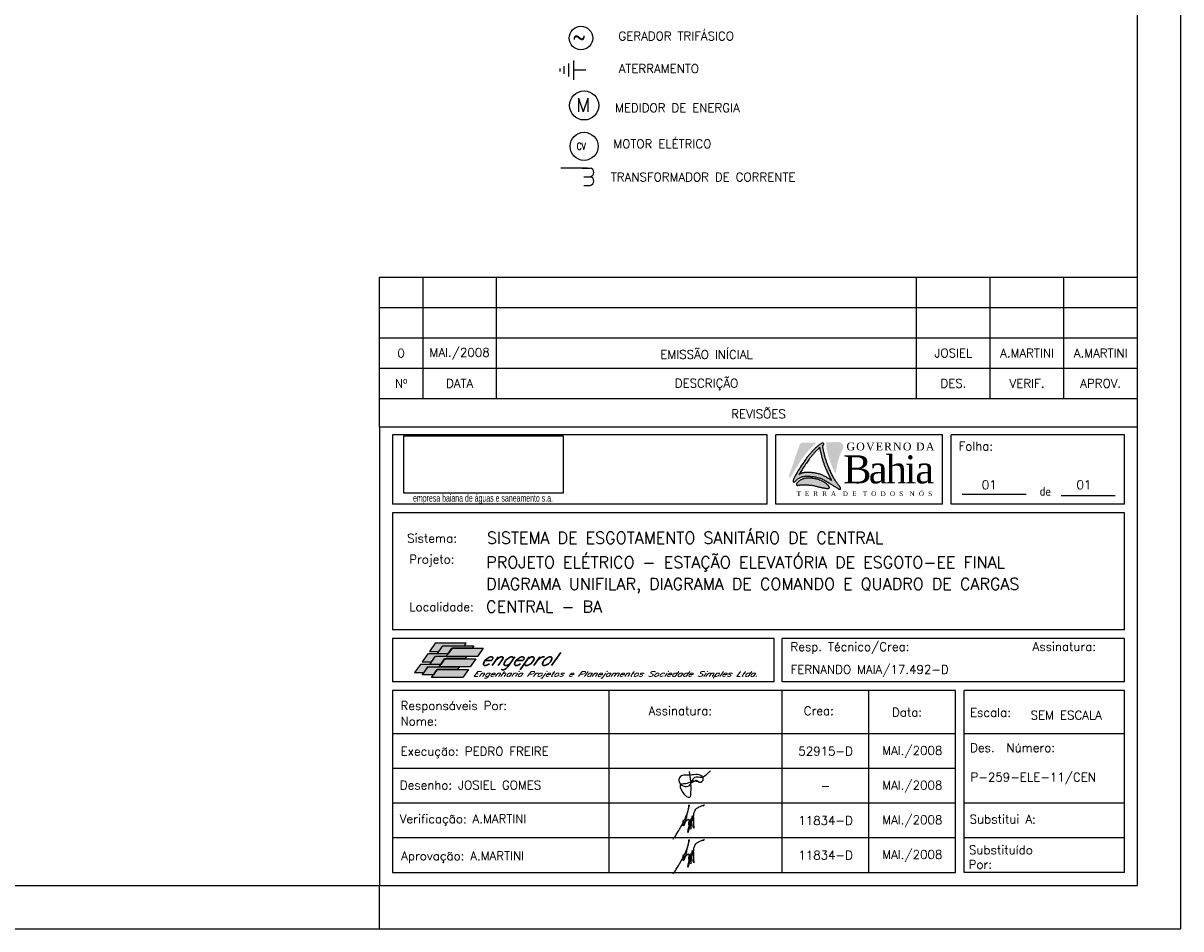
# Model space of a CAD drawing. Header units: millimetres. Extents: x 654.3 to 713.7, y 620 to 662.
# Tile 4 of 6: x 687 to 713.7, y 620 to 640.9. Entities that reach past the tile are written whole.
import ezdxf
from ezdxf.enums import TextEntityAlignment as Align

# ---------------------------------------------------------------- set-up
doc = ezdxf.new("R2010")
doc.units = ezdxf.units.MM
doc.linetypes.add('HIDDEN', pattern=[0.375, 0.25, -0.125])
for name, color, linetype in [('CARIMBO', 7, 'Continuous'), ('ELE_SIMB', 8, 'Continuous'), ('ETXT0090', 8, 'Continuous'), ('LOGOTIPO', 255, 'Continuous'), ('PADRÃO', 4, 'Continuous')]:
    doc.layers.add(name, color=color, linetype=linetype)
doc.styles.add('ISOCP', font='ARIAL.TTF')
doc.styles.add('ROMAMS', font='ROMANS.shx')
doc.styles.add('ROMANS', font='romans.shx')
doc.styles.add('STYLE-ROMANS_1', font='romans.shx')
picture_1 = doc.add_image_def('image1.jpg', size_in_pixel=(267, 96))

# ---------------------------------------------------------------- blocks, each defined once
blk = doc.blocks.new('A$C25731E86')
at = {"layer": 'LOGOTIPO'}
for color, points in [(182, [(32.3, -24.6), (33, -23.7), (33.6, -22.9), (34.3, -22), (34.9, -21.2), (35.5, -20.5), (36.1, -19.8), (36.7, -19.1), (37.3, -18.4), (37.9, -17.7), (38.5, -17), (39.1, -16.4), (39.7, -15.7), (40.3, -15.1), (40.9, -14.4), (41.6, -13.8), (42.3, -13.1), (42.9, -12.5), (43.7, -11.9), (44.4, -11.2), (45.1, -10.6), (45.9, -10), (46.6, -9.4), (47.3, -8.9), (47.4, -8.8), (30.2, -8.8), (27.7, -10.6), (25.8, -15.8), (22.3, -25.7), (19.3, -35.3), (15.4, -45.6), (15.4, -48.2), (15.4, -49.4), (16.7, -49.4), (17.7, -47.8), (19.1, -45.3), (20.4, -42.9), (21.7, -40.7), (23, -38.6), (24.2, -36.7), (25.3, -34.9), (26.4, -33.2), (27.4, -31.7), (28.3, -30.3), (29.2, -29), (30, -27.7), (30.8, -26.6), (31.6, -25.6)]), (182, [(68.7, -45.1), (68.1, -43.9), (67.6, -42.7), (67, -41.6), (66.5, -40.4), (66, -39.2), (65.5, -38.1), (65, -37), (64.6, -36), (64.2, -35), (63.8, -34.1), (63.4, -33.1), (63, -32.2), (62.7, -31.3), (62.4, -30.4), (62.1, -29.5), (61.8, -28.6), (61.5, -27.6), (61.2, -26.7), (60.9, -25.7), (60.6, -24.8), (60.3, -23.9), (60.1, -23), (59.9, -22.1), (59.6, -21.3), (59.4, -20.4), (59.2, -19.7), (59, -18.9), (58.9, -18.2), (58.7, -17.5), (58.6, -16.8), (58.4, -16.2), (58.3, -15.6), (58.2, -15.1), (58.1, -14.6), (58, -14.1), (58, -8.8), (68.1, -8.2), (73.4, -8.4), (76.7, -10), (78, -13.4), (77.1, -16.8), (74.3, -22.1), (71.4, -30.6)]), (11, [(23.7, -57.7), (23.8, -57.9), (23.9, -58), (24.1, -58.1), (24.3, -58.2), (24.5, -58.3), (24.8, -58.3), (25.1, -58.3), (25.4, -58.3), (25.7, -58.2), (26.1, -58.2), (26.5, -58.1), (27, -58), (27.4, -57.9), (27.9, -57.8), (28.5, -57.7), (29, -57.6), (29.6, -57.5), (30.2, -57.5), (30.9, -57.5), (31.6, -57.5), (32.3, -57.5), (33, -57.5), (33.8, -57.6), (34.7, -57.6), (35.5, -57.7), (36.4, -57.7), (37.4, -57.8), (38.4, -57.9), (39.4, -58), (40.4, -58.1), (41.4, -58.2), (42.4, -58.4), (43.5, -58.6), (44.5, -58.8), (45.6, -59.1), (46.6, -59.3), (47.6, -59.6), (48.5, -59.8), (49.5, -60), (50.4, -60.3), (51.2, -60.5), (52, -60.7), (52.8, -60.8), (53.5, -61), (54.2, -61.1), (54.8, -61.2), (55.5, -61.3), (56, -61.4), (56.6, -61.5), (57.1, -61.6), (57.6, -61.6), (58.1, -61.7), (58.5, -61.7), (58.9, -61.7), (59.3, -61.7), (59.6, -61.7), (60, -61.7), (60.3, -61.7), (60.5, -61.7), (60.8, -61.7), (61, -61.6), (61.2, -61.6), (61.3, -61.5), (61.5, -61.4), (61.6, -61.3), (61.7, -61.2), (61.7, -61.1), (61.8, -60.9), (61.8, -60.8), (61.7, -60.6), (61.7, -60.4), (61.6, -60.2), (61.5, -59.9), (61.4, -59.7), (61.2, -59.4), (61, -59.1), (60.8, -58.8), (60.6, -58.5), (60.3, -58.2), (60, -57.9), (59.6, -57.5), (59.2, -57.2), (58.8, -56.8), (58.3, -56.4), (57.8, -56), (57.3, -55.6), (56.7, -55.3), (56.2, -54.9), (55.5, -54.5), (54.9, -54.1), (54.2, -53.7), (53.5, -53.4), (52.7, -53), (52, -52.7), (51.2, -52.4), (50.4, -52.1), (49.7, -51.8), (48.9, -51.5), (48.1, -51.3), (47.3, -51.1), (46.5, -50.9), (45.7, -50.7), (44.9, -50.6), (44.2, -50.4), (43.4, -50.3), (42.7, -50.2), (42, -50.1), (41.3, -50), (40.6, -50), (39.9, -49.9), (39.2, -49.9), (38.5, -49.9), (37.7, -49.9), (37, -49.9), (36.2, -49.9), (35.5, -50), (34.7, -50.1), (33.9, -50.2), (33.2, -50.3), (32.5, -50.5), (31.8, -50.7), (31.1, -50.9), (30.5, -51.1), (29.8, -51.4), (29.2, -51.7), (28.6, -52), (28.1, -52.3), (27.5, -52.6), (27, -53), (26.5, -53.4), (26.1, -53.8), (25.7, -54.2), (25.3, -54.6), (24.9, -54.9), (24.6, -55.3), (24.3, -55.7), (24.1, -56), (23.9, -56.3), (23.8, -56.6), (23.7, -56.9), (23.6, -57.1), (23.6, -57.4), (23.6, -57.6)])]:
    blk.add_hatch(color=color, dxfattribs=at).paths.add_polyline_path(points)
h = blk.add_hatch(color=156, dxfattribs=at)
h.paths.add_polyline_path([(69.3, -60.5), (68.6, -60.1), (67.8, -59.7), (67, -59.2), (66.2, -58.6), (65.3, -58.1), (64.5, -57.6), (63.6, -57), (62.7, -56.4), (61.8, -55.8), (60.9, -55.2), (60, -54.6), (59.1, -54.1), (58.1, -53.5), (57.2, -52.9), (56.2, -52.4), (55.2, -51.9), (54.2, -51.4), (53.2, -50.9), (52.2, -50.5), (51.1, -50.1), (50.1, -49.7), (49, -49.4), (47.9, -49.1), (46.7, -48.8), (45.6, -48.6), (44.5, -48.4), (43.4, -48.2), (42.3, -48.1), (41.2, -48), (40.2, -47.9), (39.2, -47.8), (38.2, -47.7), (37.3, -47.7), (36.5, -47.7), (35.6, -47.7), (34.8, -47.7), (34.1, -47.8), (33.4, -47.8), (32.7, -47.9), (32, -48), (31.4, -48.1), (30.8, -48.2), (30.2, -48.4), (29.6, -48.5), (29, -48.7), (28.5, -49), (28, -49.2), (27.4, -49.5), (26.9, -49.8), (26.4, -50.1), (25.9, -50.4), (25.4, -50.8), (25, -51.1), (24.6, -51.5), (24.2, -51.8), (23.8, -52.2), (23.4, -52.5), (23.1, -52.9), (22.6, -53.4), (22.1, -53.9), (21.6, -54.2), (21, -54.4), (20.3, -54.3), (19.8, -53.9), (19.7, -53.3), (19.8, -52.8), (19.9, -52.2), (20.1, -51.4), (20.5, -50.4), (21.9, -47.9), (23.3, -45.5), (24.6, -43.3), (25.8, -41.2), (27, -39.3), (28.1, -37.5), (29.2, -35.8), (30.2, -34.3), (31.1, -32.9), (32, -31.6), (32.9, -30.4), (33.7, -29.2), (34.4, -28.2), (35.1, -27.2), (35.8, -26.3), (36.5, -25.5), (37.1, -24.6), (37.7, -23.9), (38.4, -23.1), (39, -22.4), (39.6, -21.7), (40.1, -21), (40.7, -20.3), (41.3, -19.6), (41.9, -19), (42.5, -18.3), (43.2, -17.7), (43.8, -17), (44.4, -16.4), (45.1, -15.7), (45.8, -15.1), (46.5, -14.5), (47.2, -13.8), (48, -13.2), (48.7, -12.6), (49.4, -12), (50.2, -11.5), (50.8, -11), (51.4, -10.6), (52, -10.2), (52.7, -9.8), (53.4, -9.5), (54, -9.4), (54.6, -9.6), (55, -10), (55.2, -10.6), (55.1, -11.3), (54.8, -11.7), (54.6, -12), (54.6, -12.1), (54.5, -12.2), (54.4, -12.4), (54.3, -12.5), (54.3, -12.6), (54.2, -12.8), (54.2, -12.9), (54.1, -13.1), (54.1, -13.3), (54.1, -13.5), (54.1, -13.8), (54.2, -14), (54.2, -14.4), (54.2, -14.7), (54.3, -15.1), (54.4, -15.5), (54.4, -16), (54.5, -16.5), (54.6, -17), (54.8, -17.5), (54.9, -18.1), (55, -18.7), (55.2, -19.4), (55.3, -20.1), (55.5, -20.8), (55.7, -21.6), (55.9, -22.3), (56.1, -23.2), (56.3, -24), (56.5, -24.9), (56.8, -25.8), (57, -26.7), (57.3, -27.6), (57.6, -28.6), (57.9, -29.5), (58.2, -30.5), (58.5, -31.4), (58.8, -32.3), (59.2, -33.2), (59.5, -34.1), (59.8, -35), (60.2, -36), (60.6, -36.9), (61, -37.9), (61.4, -38.9), (61.9, -40), (62.4, -41.1), (62.9, -42.3), (63.5, -43.5), (64, -44.6), (64.6, -45.8), (65.2, -47), (65.8, -48.1), (66.4, -49.2), (67, -50.3), (67.7, -51.3), (68.3, -52.3), (68.9, -53.3), (69.5, -54.2), (70.1, -55.1), (70.7, -55.9), (71.2, -56.6), (71.8, -57.3), (72.3, -58), (72.7, -58.6), (73.2, -59.1), (73.5, -59.6), (73.8, -60.1), (74.2, -60.7), (74.5, -61.3), (74.7, -61.8), (74.6, -62.4), (74.2, -62.7), (73.7, -62.8), (73.1, -62.7), (72.6, -62.5), (72.2, -62.3), (71.6, -62), (70.9, -61.6), (70.5, -61.3), (69.9, -60.9)])
h.paths.add_polyline_path([(59.1, -41.9), (59.6, -43), (60.2, -44.2), (60.7, -45.4), (61.3, -46.6), (61.9, -47.7), (62.5, -48.9), (64.6, -52.7), (64, -52.3), (63.1, -51.7), (62.2, -51.1), (61.3, -50.5), (60.4, -49.9), (59.4, -49.4), (58.5, -48.8), (57.5, -48.2), (56.6, -47.7), (55.6, -47.2), (54.6, -46.7), (53.6, -46.2), (52.6, -45.8), (51.5, -45.4), (50.5, -45), (49.4, -44.7), (48.3, -44.4), (47.1, -44.1), (46, -43.9), (44.9, -43.7), (43.7, -43.5), (42.6, -43.4), (41.6, -43.3), (40.5, -43.2), (39.6, -43.1), (38.6, -43), (37.7, -43), (36.8, -43), (36, -43), (35.2, -43), (34.5, -43.1), (33.7, -43.1), (33.1, -43.2), (32.4, -43.3), (31.8, -43.4), (31.2, -43.5), (30.6, -43.7), (30, -43.8), (29.4, -44), (28.9, -44.3), (28.3, -44.5), (27.8, -44.8), (27.3, -45.1), (27.1, -45.2), (27.6, -44.3), (28.9, -42.2), (30.1, -40.3), (31.2, -38.5), (32.3, -36.8), (33.3, -35.3), (34.2, -33.9), (35.1, -32.6), (35.9, -31.4), (36.7, -30.3), (37.5, -29.2), (38.2, -28.2), (38.9, -27.3), (39.5, -26.5), (40.2, -25.7), (40.8, -24.9), (41.4, -24.1), (42, -23.4), (42.6, -22.7), (43.2, -22), (43.8, -21.3), (44.4, -20.6), (45, -20), (45.6, -19.3), (46.2, -18.7), (46.8, -18), (47.5, -17.4), (48.2, -16.8), (48.8, -16.1), (49.6, -15.5), (50.8, -14.4), (50.8, -14.5), (50.8, -14.8), (50.9, -15.1), (50.9, -15.5), (51, -15.9), (51, -16.3), (51.1, -16.7), (51.2, -17.2), (51.3, -17.7), (51.4, -18.3), (51.6, -18.9), (51.7, -19.5), (51.9, -20.2), (52, -20.8), (52.2, -21.6), (52.4, -22.3), (52.6, -23.1), (52.8, -23.9), (53, -24.8), (53.2, -25.6), (53.5, -26.5), (53.7, -27.5), (54, -28.4), (54.3, -29.3), (54.6, -30.3), (54.9, -31.2), (55.2, -32.2), (55.5, -33.1), (55.8, -34), (56.2, -34.9), (56.5, -35.8), (56.9, -36.7), (57.3, -37.7), (57.7, -38.7), (58.1, -39.7), (58.6, -40.8)], flags=16)
at = {"layer": 'LOGOTIPO', "color": 170}
for points in [[(20.5, -50.4), (20.1, -51.4), (19.9, -52.2), (19.8, -52.8), (19.7, -53.3), (19.8, -53.6), (19.9, -53.9), (20, -54.1), (20.2, -54.2), (20.4, -54.3), (20.6, -54.3), (20.8, -54.4), (21, -54.4), (21.2, -54.3), (21.4, -54.2), (21.7, -54.1), (21.9, -53.9), (22.2, -53.7), (22.5, -53.5), (22.8, -53.2), (23.1, -52.9), (23.4, -52.5), (23.8, -52.2), (24.2, -51.8), (24.6, -51.5), (25, -51.1), (25.4, -50.8), (25.9, -50.4), (26.4, -50.1), (26.9, -49.8), (27.4, -49.5), (28, -49.2), (28.5, -49), (29, -48.7), (29.6, -48.5), (30.2, -48.4), (30.8, -48.2), (31.4, -48.1), (32, -48), (32.7, -47.9), (33.4, -47.8), (34.1, -47.8), (34.8, -47.7), (35.6, -47.7), (36.5, -47.7), (37.3, -47.7), (38.2, -47.7), (39.2, -47.8), (40.2, -47.9), (41.2, -48), (42.3, -48.1), (43.4, -48.2), (44.5, -48.4), (45.6, -48.6), (46.7, -48.8), (47.9, -49.1), (49, -49.4), (50.1, -49.7), (51.1, -50.1), (52.2, -50.5), (53.2, -50.9), (54.2, -51.4), (55.2, -51.9), (56.2, -52.4), (57.2, -52.9), (58.1, -53.5), (59.1, -54.1), (60, -54.6), (60.9, -55.2), (61.8, -55.8), (62.7, -56.4), (63.6, -57), (64.5, -57.6), (65.3, -58.1), (66.2, -58.6), (67, -59.2), (67.8, -59.7), (68.6, -60.1), (69.3, -60.5), (69.9, -60.9), (70.5, -61.3), (70.9, -61.6), (71.4, -61.8), (71.7, -62), (72, -62.2), (72.3, -62.4), (72.5, -62.5), (72.7, -62.6), (72.9, -62.6), (73.1, -62.7), (73.2, -62.7), (73.4, -62.8), (73.5, -62.8), (73.7, -62.8), (73.8, -62.8), (73.9, -62.8), (74, -62.8), (74.1, -62.7), (74.2, -62.7), (74.3, -62.7), (74.3, -62.6), (74.4, -62.6), (74.5, -62.5), (74.5, -62.4), (74.6, -62.3), (74.6, -62.2), (74.6, -62), (74.6, -61.9), (74.6, -61.6), (74.5, -61.4), (74.5, -61.1), (74.3, -60.8), (74.1, -60.5), (73.8, -60.1), (73.5, -59.6), (73.2, -59.1), (72.7, -58.6), (72.3, -58), (71.8, -57.3), (71.2, -56.6), (70.7, -55.9), (70.1, -55.1), (69.5, -54.2), (68.9, -53.3), (68.3, -52.3), (67.7, -51.3), (67, -50.3), (66.4, -49.2), (65.8, -48.1), (65.2, -47), (64.6, -45.8), (64, -44.6), (63.5, -43.5), (62.9, -42.3), (62.4, -41.1), (61.9, -40), (61.4, -38.9), (61, -37.9), (60.6, -36.9), (60.2, -36), (59.8, -35), (59.5, -34.1), (59.2, -33.2), (58.8, -32.3), (58.5, -31.4), (58.2, -30.5), (57.9, -29.5), (57.6, -28.6), (57.3, -27.6), (57, -26.7), (56.8, -25.8), (56.5, -24.9), (56.3, -24), (56.1, -23.2), (55.9, -22.3), (55.7, -21.6), (55.5, -20.8), (55.3, -20.1), (55.2, -19.4), (55, -18.7), (54.9, -18.1), (54.8, -17.5), (54.6, -17), (54.5, -16.5), (54.4, -16), (54.4, -15.5), (54.3, -15.1), (54.2, -14.7), (54.2, -14.4), (54.2, -14), (54.1, -13.8), (54.1, -13.5), (54.1, -13.3), (54.1, -13.1), (54.2, -12.9), (54.2, -12.8), (54.3, -12.6), (54.3, -12.5), (54.4, -12.4), (54.5, -12.2), (54.6, -12.1), (54.6, -12), (54.7, -11.9), (54.8, -11.8), (54.9, -11.6), (55, -11.5), (55, -11.3), (55.1, -11.2), (55.1, -11), (55.1, -10.8), (55.2, -10.7), (55.2, -10.5), (55.1, -10.4), (55.1, -10.2), (55, -10.1), (55, -10), (54.9, -9.8), (54.8, -9.7), (54.6, -9.7), (54.5, -9.6), (54.3, -9.5), (54.2, -9.5), (54, -9.5), (53.8, -9.5), (53.5, -9.5), (53.2, -9.6), (52.9, -9.7), (52.5, -9.9), (52, -10.2), (51.4, -10.6), (50.8, -11), (50.2, -11.5), (49.4, -12), (48.7, -12.6), (48, -13.2), (47.2, -13.8), (46.5, -14.5), (45.8, -15.1), (45.1, -15.7), (44.4, -16.4), (43.8, -17), (43.2, -17.7), (42.5, -18.3), (41.9, -19), (41.3, -19.6), (40.7, -20.3), (40.1, -21), (39.6, -21.7), (39, -22.4), (38.4, -23.1), (37.7, -23.9), (37.1, -24.6), (36.5, -25.5), (35.8, -26.3), (35.1, -27.2), (34.4, -28.2), (33.7, -29.2), (32.9, -30.4), (32, -31.6), (31.1, -32.9), (30.2, -34.3), (29.2, -35.8), (28.1, -37.5), (27, -39.3), (25.8, -41.2), (24.6, -43.3), (23.3, -45.5), (21.9, -47.9), (20.5, -50.4)], [(27.1, -45.2), (27.3, -45.1), (27.8, -44.8), (28.3, -44.5), (28.9, -44.3), (29.4, -44), (30, -43.8), (30.6, -43.7), (31.2, -43.5), (31.8, -43.4), (32.4, -43.3), (33.1, -43.2), (33.7, -43.1), (34.5, -43.1), (35.2, -43), (36, -43), (36.8, -43), (37.7, -43), (38.6, -43), (39.6, -43.1), (40.5, -43.2), (41.6, -43.3), (42.6, -43.4), (43.7, -43.5), (44.9, -43.7), (46, -43.9), (47.1, -44.1), (48.3, -44.4), (49.4, -44.7), (50.5, -45), (51.5, -45.4), (52.6, -45.8), (53.6, -46.2), (54.6, -46.7), (55.6, -47.2), (56.6, -47.7), (57.5, -48.2), (58.5, -48.8), (59.4, -49.4), (60.4, -49.9), (61.3, -50.5), (62.2, -51.1), (63.1, -51.7), (64, -52.3), (64.6, -52.7), (62.5, -48.9), (61.9, -47.7), (61.3, -46.6), (60.7, -45.4), (60.2, -44.2), (59.6, -43), (59.1, -41.9), (58.6, -40.8), (58.1, -39.7), (57.7, -38.7), (57.3, -37.7), (56.9, -36.7), (56.5, -35.8), (56.2, -34.9), (55.8, -34), (55.5, -33.1), (55.2, -32.2), (54.9, -31.2), (54.6, -30.3), (54.3, -29.3), (54, -28.4), (53.7, -27.5), (53.5, -26.5), (53.2, -25.6), (53, -24.8), (52.8, -23.9), (52.6, -23.1), (52.4, -22.3), (52.2, -21.6), (52, -20.8), (51.9, -20.2), (51.7, -19.5), (51.6, -18.9), (51.4, -18.3), (51.3, -17.7), (51.2, -17.2), (51.1, -16.7), (51, -16.3), (51, -15.9), (50.9, -15.5), (50.9, -15.1), (50.8, -14.8), (50.8, -14.5), (50.8, -14.4), (49.6, -15.5), (48.8, -16.1), (48.2, -16.8), (47.5, -17.4), (46.8, -18), (46.2, -18.7), (45.6, -19.3), (45, -20), (44.4, -20.6), (43.8, -21.3), (43.2, -22), (42.6, -22.7), (42, -23.4), (41.4, -24.1), (40.8, -24.9), (40.2, -25.7), (39.5, -26.5), (38.9, -27.3), (38.2, -28.2), (37.5, -29.2), (36.7, -30.3), (35.9, -31.4), (35.1, -32.6), (34.2, -33.9), (33.3, -35.3), (32.3, -36.8), (31.2, -38.5), (30.1, -40.3), (28.9, -42.2), (27.6, -44.3), (26.3, -46.5)]]:
    blk.add_lwpolyline(points, dxfattribs=at)
at = {"layer": 'LOGOTIPO', "color": 10}
blk.add_lwpolyline([(23.7, -57.7), (23.8, -57.9), (23.9, -58), (24.1, -58.1), (24.3, -58.2), (24.5, -58.3), (24.8, -58.3), (25.1, -58.3), (25.4, -58.3), (25.7, -58.2), (26.1, -58.2), (26.5, -58.1), (27, -58), (27.4, -57.9), (27.9, -57.8), (28.5, -57.7), (29, -57.6), (29.6, -57.5), (30.2, -57.5), (30.9, -57.5), (31.6, -57.5), (32.3, -57.5), (33, -57.5), (33.8, -57.6), (34.7, -57.6), (35.5, -57.7), (36.4, -57.7), (37.4, -57.8), (38.4, -57.9), (39.4, -58), (40.4, -58.1), (41.4, -58.2), (42.4, -58.4), (43.5, -58.6), (44.5, -58.8), (45.6, -59.1), (46.6, -59.3), (47.6, -59.6), (48.5, -59.8), (49.5, -60), (50.4, -60.3), (51.2, -60.5), (52, -60.7), (52.8, -60.8), (53.5, -61), (54.2, -61.1), (54.8, -61.2), (55.5, -61.3), (56, -61.4), (56.6, -61.5), (57.1, -61.6), (57.6, -61.6), (58.1, -61.7), (58.5, -61.7), (58.9, -61.7), (59.3, -61.7), (59.6, -61.7), (60, -61.7), (60.3, -61.7), (60.5, -61.7), (60.8, -61.7), (61, -61.6), (61.2, -61.6), (61.3, -61.5), (61.5, -61.4), (61.6, -61.3), (61.7, -61.2), (61.7, -61.1), (61.8, -60.9), (61.8, -60.8), (61.7, -60.6), (61.7, -60.4), (61.6, -60.2), (61.5, -59.9), (61.4, -59.7), (61.2, -59.4), (61, -59.1), (60.8, -58.8), (60.6, -58.5), (60.3, -58.2), (60, -57.9), (59.6, -57.5), (59.2, -57.2), (58.8, -56.8), (58.3, -56.4), (57.8, -56), (57.3, -55.6), (56.7, -55.3), (56.2, -54.9), (55.5, -54.5), (54.9, -54.1), (54.2, -53.7), (53.5, -53.4), (52.7, -53), (52, -52.7), (51.2, -52.4), (50.4, -52.1), (49.7, -51.8), (48.9, -51.5), (48.1, -51.3), (47.3, -51.1), (46.5, -50.9), (45.7, -50.7), (44.9, -50.6), (44.2, -50.4), (43.4, -50.3), (42.7, -50.2), (42, -50.1), (41.3, -50), (40.6, -50), (39.9, -49.9), (39.2, -49.9), (38.5, -49.9), (37.7, -49.9), (37, -49.9), (36.2, -49.9), (35.5, -50), (34.7, -50.1), (33.9, -50.2), (33.2, -50.3), (32.5, -50.5), (31.8, -50.7), (31.1, -50.9), (30.5, -51.1), (29.8, -51.4), (29.2, -51.7), (28.6, -52), (28.1, -52.3), (27.5, -52.6), (27, -53), (26.5, -53.4), (26.1, -53.8), (25.7, -54.2), (25.3, -54.6), (24.9, -54.9), (24.6, -55.3), (24.3, -55.7), (24.1, -56), (23.9, -56.3), (23.8, -56.6), (23.7, -56.9), (23.6, -57.1), (23.6, -57.4), (23.6, -57.6)], close=True, dxfattribs=at)
at = {"layer": 'LOGOTIPO', "color": 2, "attachment_point": 1}
for s, insert, char_height, width in [('{\\fTimes New Roman|b0|i0|c238|p18;\\T1.15;GOVERNO DA}', (81.4, -8.9), 9, 124.966), ('{\\fTimes New Roman|b0|i0|c238|p18;\\T0.9;Bahia}', (77.7, -23.6), 32.4, 124.966), ('{\\fTimes New Roman|b0|i0|c238|p18;\\T1.35;T E R R A  D E  T O D O S  N \\fTimes New Roman|b0|i0|c0|p18;Ó \\fTimes New Roman|b0|i0|c238|p18;S}', (23.9, -65.2), 5.4, 151.15)]:
    blk.add_mtext(s, dxfattribs=dict(at, insert=insert, char_height=char_height, width=width))

msp = doc.modelspace()

# ---------------------------------------------------------------- hatches: boundary and pattern name
at = {"layer": 'CARIMBO'}
h = msp.add_hatch(color=82, dxfattribs=at)
h.paths.add_polyline_path([(696.396, 626.43), (696.611, 626.43), (696.702, 626.562), (697.206, 626.562), (697.246, 626.618), (696.528, 626.618)])
h.paths.add_polyline_path([(696.358, 626.374), (696.226, 626.186), (696.442, 626.186), (696.535, 626.318), (696.786, 626.318), (696.825, 626.374), (696.572, 626.374)])
h.paths.add_polyline_path([(696.187, 626.13), (696.055, 625.943), (696.271, 625.943), (696.362, 626.073), (696.617, 626.073), (696.656, 626.13)])
h = msp.add_hatch(color=100, dxfattribs=at)
h.paths.add_polyline_path([(696.916, 626.502), (697.381, 626.502), (697.422, 626.562), (696.704, 626.562), (696.572, 626.374), (696.825, 626.374), (696.827, 626.374)])
h.paths.add_polyline_path([(696.747, 626.259), (697.212, 626.259), (697.251, 626.315), (696.788, 626.315), (696.786, 626.315), (696.789, 626.318), (696.535, 626.318), (696.403, 626.13), (696.656, 626.13), (696.658, 626.13)])
h.paths.add_polyline_path([(696.576, 626.013), (697.041, 626.013), (697.08, 626.071), (696.619, 626.071), (696.617, 626.071), (696.618, 626.073), (696.364, 626.073), (696.232, 625.887), (696.488, 625.887)])
h = msp.add_hatch(color=71, dxfattribs=at)
h.paths.add_polyline_path([(696.918, 626.502), (696.829, 626.374), (696.827, 626.374), (696.789, 626.318), (696.79, 626.318), (696.788, 626.315), (697.504, 626.315), (697.636, 626.502)])
h.paths.add_polyline_path([(697.335, 626.071), (697.467, 626.259), (696.749, 626.259), (696.66, 626.13), (696.658, 626.13), (696.618, 626.073), (696.621, 626.073), (696.619, 626.071)])
h.paths.add_polyline_path([(696.578, 626.013), (696.489, 625.887), (696.488, 625.887), (696.446, 625.825), (697.164, 625.825), (697.296, 626.013)])

# ---------------------------------------------------------------- linework, layer by layer
at = {"color": 2}
msp.add_circle((702.575, 623.46), 0.00217, dxfattribs=at)
for points in [[(702.448, 623.437), (702.456, 623.414), (702.485, 623.419), (702.487, 623.448), (702.468, 623.456), (702.448, 623.442), (702.494, 623.434), (702.518, 623.433), (702.539, 623.454), (702.554, 623.458), (702.553, 623.446), (702.547, 623.436), (702.574, 623.439), (702.575, 623.454), (702.591, 623.437), (702.714, 623.46), (702.691, 623.546), (702.547, 623.586), (702.351, 623.574), (702.183, 623.538), (702.166, 623.404), (702.391, 623.331), (702.522, 623.526), (702.684, 623.531), (702.831, 623.625), (702.887, 623.683)], [(702.388, 623.662), (702.426, 623.17), (702.402, 623.059), (702.252, 623.17), (702.212, 623.371), (702.316, 623.382), (702.45, 623.438)], [(702.02, 622.098), (702.04, 622.13), (702.066, 622.162), (702.095, 622.203), (702.123, 622.248), (702.156, 622.3), (702.186, 622.353), (702.215, 622.407), (702.238, 622.449), (702.262, 622.494), (702.293, 622.562), (702.315, 622.615), (702.342, 622.685), (702.374, 622.8), (702.392, 622.893), (702.382, 622.84), (702.372, 622.79), (702.351, 622.711), (702.333, 622.633), (702.322, 622.583), (702.305, 622.516), (702.291, 622.466), (702.278, 622.428), (702.266, 622.409), (702.261, 622.408), (702.255, 622.421), (702.253, 622.459), (702.257, 622.514), (702.259, 622.543), (702.264, 622.524), (702.266, 622.491), (702.271, 622.473), (702.28, 622.469), (702.299, 622.488), (702.32, 622.513), (702.344, 622.536), (702.361, 622.554), (702.371, 622.558), (702.38, 622.554), (702.382, 622.533), (702.382, 622.503), (702.379, 622.468), (702.378, 622.427), (702.383, 622.443), (702.395, 622.477), (702.411, 622.516), (702.424, 622.548), (702.428, 622.558), (702.435, 622.554), (702.432, 622.531), (702.417, 622.475), (702.404, 622.407), (702.39, 622.345), (702.379, 622.291), (702.362, 622.248), (702.363, 622.269), (702.37, 622.317), (702.381, 622.375), (702.399, 622.435), (702.42, 622.492), (702.436, 622.55), (702.446, 622.573), (702.454, 622.58), (702.456, 622.558), (702.448, 622.513), (702.44, 622.447), (702.434, 622.382), (702.429, 622.326), (702.432, 622.337), (702.438, 622.384), (702.444, 622.444), (702.454, 622.522), (702.458, 622.573), (702.462, 622.618), (702.468, 622.632), (702.478, 622.628), (702.489, 622.602), (702.49, 622.561), (702.49, 622.511), (702.489, 622.446), (702.496, 622.39), (702.498, 622.349), (702.484, 622.39), (702.494, 622.454), (702.495, 622.524), (702.495, 622.604), (702.498, 622.659), (702.51, 622.712), (702.532, 622.768), (702.566, 622.81), (702.605, 622.834), (702.646, 622.854), (702.678, 622.864), (702.699, 622.875), (702.72, 622.875), (702.737, 622.882), (702.741, 622.889), (702.74, 622.897)], [(702.02, 621.298), (702.04, 621.33), (702.066, 621.362), (702.095, 621.403), (702.123, 621.448), (702.156, 621.5), (702.186, 621.553), (702.215, 621.607), (702.238, 621.649), (702.262, 621.694), (702.293, 621.762), (702.315, 621.815), (702.342, 621.885), (702.374, 622), (702.392, 622.093), (702.382, 622.04), (702.372, 621.99), (702.351, 621.911), (702.333, 621.833), (702.322, 621.783), (702.305, 621.716), (702.291, 621.666), (702.278, 621.628), (702.266, 621.609), (702.261, 621.608), (702.255, 621.621), (702.253, 621.659), (702.257, 621.714), (702.259, 621.743), (702.264, 621.724), (702.266, 621.691), (702.271, 621.673), (702.28, 621.669), (702.299, 621.688), (702.32, 621.713), (702.344, 621.736), (702.361, 621.754), (702.371, 621.758), (702.38, 621.754), (702.382, 621.733), (702.382, 621.703), (702.379, 621.668), (702.378, 621.627), (702.383, 621.643), (702.395, 621.677), (702.411, 621.716), (702.424, 621.748), (702.428, 621.758), (702.435, 621.754), (702.432, 621.731), (702.417, 621.675), (702.404, 621.607), (702.39, 621.545), (702.379, 621.491), (702.362, 621.448), (702.363, 621.469), (702.37, 621.517), (702.381, 621.575), (702.399, 621.635), (702.42, 621.692), (702.436, 621.75), (702.446, 621.773), (702.454, 621.78), (702.456, 621.758), (702.448, 621.713), (702.44, 621.647), (702.434, 621.582), (702.429, 621.526), (702.432, 621.537), (702.438, 621.584), (702.444, 621.644), (702.454, 621.722), (702.458, 621.773), (702.462, 621.818), (702.468, 621.832), (702.478, 621.828), (702.489, 621.802), (702.49, 621.761), (702.49, 621.711), (702.489, 621.646), (702.496, 621.59), (702.498, 621.549), (702.484, 621.59), (702.494, 621.654), (702.495, 621.724), (702.495, 621.804), (702.498, 621.859), (702.51, 621.912), (702.532, 621.968), (702.566, 622.01), (702.605, 622.034), (702.646, 622.054), (702.678, 622.064), (702.699, 622.075), (702.72, 622.075), (702.737, 622.082), (702.741, 622.089), (702.74, 622.097)]]:
    msp.add_spline(points, degree=3, dxfattribs=at)
at = {"layer": 'CARIMBO', "color": 4}
for p, q in [((695.242, 635.066), (712.742, 635.066)), ((696.242, 635.066), (696.242, 632.266)), ((697.942, 632.266), (697.942, 635.066)), ((707.642, 632.266), (707.642, 635.066)), ((709.342, 632.266), (709.342, 635.066)), ((711.042, 632.266), (711.042, 635.066)), ((695.242, 634.366), (712.742, 634.366)), ((695.242, 633.666), (712.742, 633.666)), ((695.242, 632.966), (712.742, 632.966)), ((695.242, 632.266), (712.742, 632.266)), ((712.442, 622.927), (708.742, 622.927))]:
    msp.add_line(p, q, dxfattribs=at)
at = {"layer": 'CARIMBO', "color": 6}
for p, q in [((695.242, 631.608), (695.242, 635.066)), ((695.242, 631.608), (695.242, 621.027)), ((712.742, 631.608), (695.242, 631.608)), ((704.195, 631.427), (695.542, 631.427)), ((695.542, 631.427), (695.542, 629.827)), ((704.195, 629.827), (704.195, 631.427)), ((708.242, 631.427), (704.395, 631.427)), ((704.395, 629.827), (704.395, 631.427)), ((708.242, 629.827), (708.242, 631.427)), ((712.442, 631.427), (708.442, 631.427)), ((708.442, 629.827), (708.442, 631.427)), ((712.442, 629.827), (712.442, 631.427)), ((704.195, 629.827), (695.542, 629.827)), ((695.542, 629.627), (695.542, 626.927)), ((712.442, 629.627), (695.542, 629.627)), ((708.242, 629.827), (704.395, 629.827)), ((712.442, 629.827), (708.442, 629.827)), ((712.442, 626.927), (712.442, 629.627)), ((712.442, 626.927), (695.542, 626.927)), ((704.356, 626.727), (695.542, 626.727)), ((695.542, 626.727), (695.542, 625.727)), ((704.356, 625.727), (704.356, 626.727)), ((712.442, 626.727), (704.542, 626.727)), ((704.542, 625.727), (704.542, 626.727)), ((712.442, 625.727), (712.442, 626.727)), ((704.356, 625.727), (695.542, 625.727)), ((712.442, 625.727), (704.542, 625.727)), ((695.542, 625.527), (695.542, 621.327)), ((708.542, 625.527), (695.542, 625.527)), ((700.542, 621.327), (700.542, 625.527)), ((704.542, 621.327), (704.542, 625.527)), ((706.542, 621.327), (706.542, 625.527)), ((708.542, 621.327), (708.542, 625.527)), ((712.442, 625.527), (708.742, 625.527)), ((708.742, 621.327), (708.742, 625.527)), ((712.442, 621.327), (712.442, 625.527)), ((712.442, 621.327), (712.442, 625.527)), ((708.542, 624.527), (695.542, 624.527)), ((712.442, 624.527), (708.742, 624.527)), ((695.542, 621.327), (708.542, 621.327)), ((712.442, 621.327), (708.742, 621.327))]:
    msp.add_line(p, q, dxfattribs=at)
at = {"layer": 'CARIMBO'}
for p, q in [((708.696, 630.057), (710.17, 630.057)), ((710.977, 630.029), (712.228, 630.029)), ((708.542, 623.727), (695.542, 623.727)), ((708.542, 622.927), (695.542, 622.927)), ((708.542, 622.127), (695.542, 622.127)), ((712.442, 622.127), (708.742, 622.127))]:
    msp.add_line(p, q, dxfattribs=at)
at = {"layer": 'CARIMBO', "color": 2, "linetype": 'Continuous'}
for points in [[(696.611, 626.43), (696.702, 626.562), (697.206, 626.562), (697.246, 626.618), (696.528, 626.618), (696.396, 626.43), (696.611, 626.43)], [(697.381, 626.502), (696.918, 626.502), (696.829, 626.374), (696.572, 626.374), (696.704, 626.562), (697.422, 626.562), (697.381, 626.502)], [(696.916, 626.502), (697.636, 626.502), (697.504, 626.315), (696.786, 626.315), (696.916, 626.502)], [(696.825, 626.374), (696.572, 626.374), (696.358, 626.374), (696.226, 626.186), (696.442, 626.186), (696.535, 626.318), (696.786, 626.318), (696.825, 626.374)], [(697.212, 626.259), (696.749, 626.259), (696.66, 626.13), (696.403, 626.13), (696.535, 626.318), (696.79, 626.318), (696.788, 626.315), (697.251, 626.315), (697.212, 626.259)], [(696.747, 626.259), (697.467, 626.259), (697.335, 626.071), (696.617, 626.071), (696.747, 626.259)], [(696.271, 625.943), (696.362, 626.073), (696.617, 626.073), (696.656, 626.13), (696.187, 626.13), (696.055, 625.943), (696.271, 625.943)], [(697.041, 626.013), (696.578, 626.013), (696.489, 625.887), (696.232, 625.887), (696.364, 626.073), (696.621, 626.073), (696.619, 626.071), (697.08, 626.071), (697.041, 626.013)], [(696.576, 626.013), (697.296, 626.013), (697.164, 625.825), (696.446, 625.825), (696.576, 626.013)]]:
    msp.add_lwpolyline(points, dxfattribs=at)
at = {"layer": 'ELE_SIMB', "linetype": 'Continuous'}
for p, q in [((699.731, 639.624, -1.521), (699.731, 640.069, -1.521)), ((699.407, 639.882, -1.521), (699.407, 639.811, -1.521)), ((699.502, 639.936, -1.521), (699.502, 639.756, -1.521)), ((699.609, 639.999, -1.521), (699.609, 639.694, -1.521)), ((700.003, 639.846, -1.521), (699.731, 639.846, -1.521))]:
    msp.add_line(p, q, dxfattribs=at)
at = {"layer": 'ELE_SIMB', "linetype": 'Continuous', "ltscale": 3.5}
for p, q in [((700.041, 637.583), (699.426, 637.583)), ((699.924, 637.583), (700.108, 637.585)), ((699.96, 637.384), (700.108, 637.384)), ((699.96, 637.384), (700.108, 637.384)), ((699.96, 637.184), (700.108, 637.184))]:
    msp.add_line(p, q, dxfattribs=at)
at = {"layer": 'ELE_SIMB', "linetype": 'Continuous'}
for centre, radius in [((699.894, 640.585, -6.083), 0.271), ((699.967, 638.086, -6.083), 0.324)]:
    msp.add_circle(centre, radius, dxfattribs=at)
at = {"layer": 'ELE_SIMB', "ltscale": 3.5}
msp.add_circle((699.967, 639.03, -6.083), 0.336, dxfattribs=at)
at = {"layer": 'ELE_SIMB', "linetype": 'Continuous', "ltscale": 3.5}
for centre in [(700.085, 637.485), (700.085, 637.284)]:
    msp.add_arc(centre, 0.103, 282.4648, 77.5352, dxfattribs=at)
at = {"layer": 'PADRÃO', "color": 2}
for p, q in [((713.742, 620.027), (713.742, 662.027)), ((695.242, 620.027), (695.242, 621.027)), ((654.342, 620.027), (713.742, 620.027))]:
    msp.add_line(p, q, dxfattribs=at)
at = {"layer": 'PADRÃO', "color": 1}
for p, q in [((712.742, 621.027), (712.742, 661.027)), ((656.842, 621.027), (712.742, 621.027))]:
    msp.add_line(p, q, dxfattribs=at)

# ---------------------------------------------------------------- block references
at = {"layer": 'LOGOTIPO', "xscale": 0.01999999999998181, "yscale": 0.01999999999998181, "zscale": 0.02}
msp.add_blockref('A$C25731E86', (704.395, 631.427), dxfattribs=at)

# ---------------------------------------------------------------- texts
at = {"layer": 'CARIMBO', "color": 2, "style": 'ROMANS'}
for s, p in [('MAI./2008', (697.092, 633.316)), ('EMISSÃO INÍCIAL', (702.792, 633.316)), ('JOSIEL', (708.492, 633.316)), ('A.MARTINI', (710.192, 633.316)), ('A.MARTINI', (711.892, 633.316)), ('Nº', (695.742, 632.616)), ('DATA', (697.092, 632.616)), ('DESCRIÇÃO', (702.792, 632.616)), ('DES.', (708.492, 632.616)), ('VERIF.', (710.192, 632.616)), ('APROV.', (711.892, 632.616)), ('REVISÕES', (703.992, 631.937)), ('52915-D', (705.542, 624.127)), ('MAI./2008', (707.542, 624.127)), ('-', (705.542, 623.327)), ('MAI./2008', (707.542, 623.327)), ('11834-D', (705.542, 622.527)), ('MAI./2008', (707.542, 622.527)), ('11834-D', (705.542, 621.727)), ('MAI./2008', (707.542, 621.727))]:
    msp.add_text(s, height=0.2, dxfattribs=at).set_placement(p, align=Align.MIDDLE)
for s, p in [('Folha:', (708.611, 631.068)), ('Sistema:', (695.881, 628.94)), ('Projeto:', (695.929, 628.456)), ('Localidade:', (695.929, 627.357)), ('Resp. Técnico/Crea:', (704.731, 626.439)), ('Assinatura:', (710.319, 626.44)), ('FERNANDO MAIA/17.492-D', (704.733, 625.913)), ('Responsáveis Por:', (695.729, 625.078)), ('Responsáveis Por:', (695.729, 625.078)), ('Assinatura:', (701.456, 624.96)), ('Crea:', (705.037, 624.96)), ('Data:', (707.074, 624.925)), ('Escala:', (708.876, 624.922)), ('Nome:', (695.729, 624.72)), ('Nome:', (695.729, 624.72)), ('Des.  Número:', (708.876, 624.108)), ('Execução: PEDRO FREIRE', (695.729, 624.024)), ('Desenho: JOSIEL GOMES', (695.712, 623.245)), ('Verificação: A.MARTINI', (695.712, 622.466)), ('Substitui A:', (708.867, 622.46)), ('Substituído ', (708.851, 621.749)), ('Aprovação: A.MARTINI', (695.745, 621.611)), ('Por:', (708.843, 621.415))]:
    msp.add_text(s, height=0.2, dxfattribs=at).set_placement(p)
at = {"layer": 'CARIMBO', "color": 8, "style": 'ROMANS'}
for s, p in [('01', (709.148, 630.176)), ('01', (711.333, 630.176)), ('SEM ESCALA', (710.275, 624.858)), ('P-259-ELE-11/CEN', (708.885, 623.429))]:
    msp.add_text(s, height=0.2, dxfattribs=at).set_placement(p)
at = {"layer": 'CARIMBO', "color": 174, "style": 'ISOCP', "width": 0.698299}
msp.add_text('empresa baiana de águas e saneamento s.a.', height=0.165, dxfattribs=at).set_placement((696.017, 629.886), (699.248, 629.886), align=Align.FIT)
at = {"layer": 'CARIMBO', "color": 5, "style": 'ROMANS'}
for s, p in [('SISTEMA DE ESGOTAMENTO SANITÁRIO DE CENTRAL', (697.721, 628.916)), ('PROJETO ELÉTRICO - ESTAÇÃO ELEVATÓRIA DE ESGOTO-EE FINAL', (697.707, 628.351)), ('DIAGRAMA UNIFILAR, DIAGRAMA DE COMANDO E QUADRO DE CARGAS', (697.705, 627.852)), ('CENTRAL - BA', (697.705, 627.329))]:
    msp.add_text(s, height=0.27, dxfattribs=at).set_placement(p)
at = {"layer": 'CARIMBO', "color": 74, "style": 'ROMAMS', "oblique": 35}
msp.add_text('engeprol', height=0.3, dxfattribs=at).set_placement((697.559, 626.104))
at = {"layer": 'CARIMBO', "style": 'ROMAMS', "oblique": 35, "width": 1.121413}
msp.add_text('Engenharia Projetos e Planejamentos Sociedade Simples Ltda.', height=0.12, dxfattribs=at).set_placement((697.401, 625.85), (703.97, 625.85), align=Align.FIT)
at = {"layer": 'CARIMBO', "color": 2, "insert": (710.483, 630.224), "char_height": 0.2, "width": 2.5866, "attachment_point": 1}
msp.add_mtext('\\Fisocp.shx;de', dxfattribs=at)
at = {"layer": 'ELE_SIMB', "linetype": 'Continuous', "style": 'ROMANS'}
msp.add_text('~', height=0.292, dxfattribs=at).set_placement((699.704, 640.469, -6.083))
at = {"layer": 'ELE_SIMB', "linetype": 'HIDDEN', "ltscale": 3.5, "style": 'STYLE-ROMANS_1'}
msp.add_text('M', height=0.316, dxfattribs=at).set_placement((699.783, 638.879, -6.083))
at = {"layer": 'ELE_SIMB', "linetype": 'Continuous', "style": 'ROMANS', "width": 0.8}
msp.add_text('CV', height=0.158, dxfattribs=at).set_placement((699.796, 638.005, -6.083))
at = {"layer": 'ETXT0090', "color": 2, "linetype": 'Continuous', "style": 'ROMANS'}
for s, p in [('GERADOR TRIFÁSICO', (700.759, 640.531, -6.083)), ('ATERRAMENTO', (700.766, 639.78, -9.125)), ('MEDIDOR DE ENERGIA', (700.679, 638.875, -6.083)), ('MOTOR ELÉTRICO', (700.641, 638.042, -6.083)), ('TRANSFORMADOR DE CORRENTE', (700.585, 637.278))]:
    msp.add_text(s, height=0.2, dxfattribs=at).set_placement(p)
at = {"layer": 'PADRÃO', "color": 2, "style": 'ROMANS'}
msp.add_text('0', height=0.2, dxfattribs=at).set_placement((695.742, 633.316), align=Align.MIDDLE)

# ---------------------------------------------------------------- pictures from other files: only their frames are drawn
at = {"layer": 'LOGOTIPO'}
image = msp.add_image(picture_1, insert=(695.805, 630.079), size_in_units=(3.681, 1.324), dxfattribs=at)
image.dxf.flags = 7

doc.saveas('drawing.dxf')
